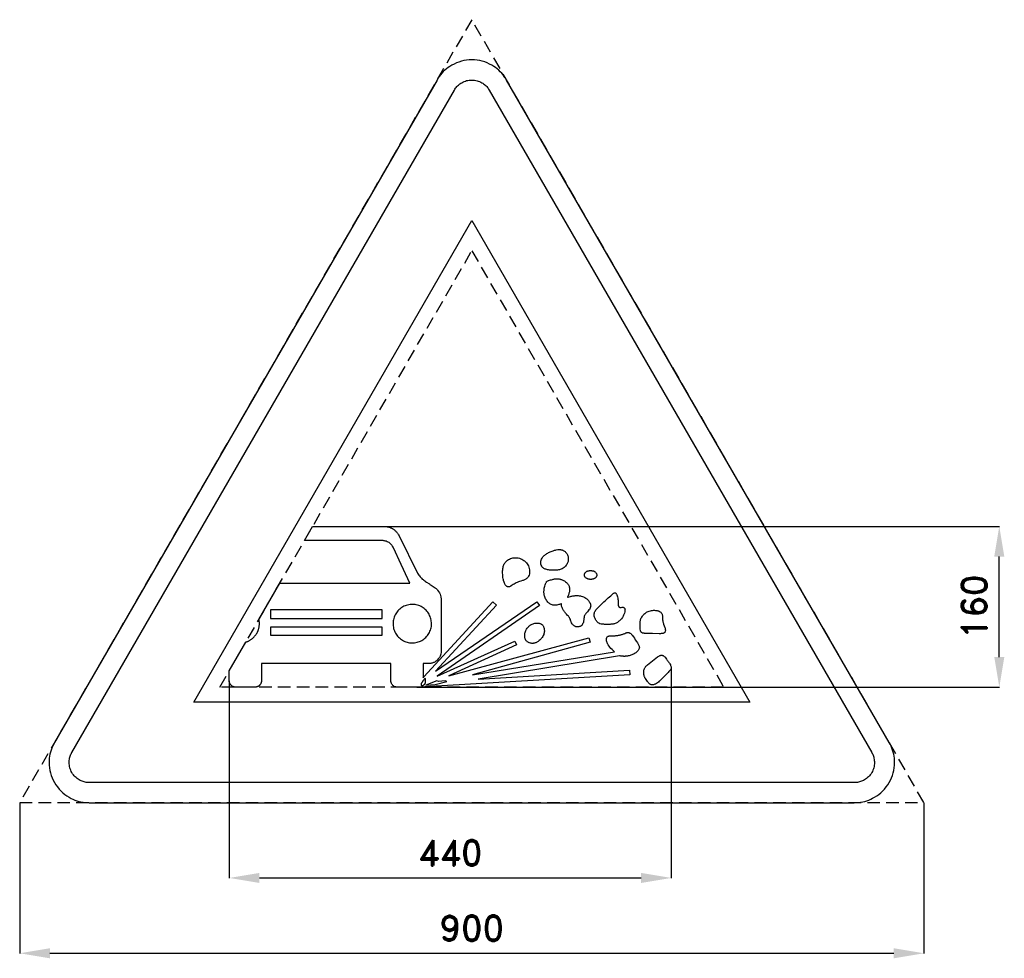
# Model space of a CAD drawing. Header units: millimetres. Extents: x -29 to 951, y -155 to 779.
import ezdxf

# ---------------------------------------------------------------- set-up
doc = ezdxf.new("R2010")
doc.units = ezdxf.units.MM
doc.header["$LTSCALE"] = 5
doc.linetypes.add('ČÁRKOVANÁX2', pattern=[1.5, 1, -0.5])
doc.layers.add('Kóty', color=2, linetype='Continuous')
doc.layers.add('Značka', color=7, linetype='Continuous')
doc.styles.get("Standard").update_dxf_attribs({"font": 'romand.shx', "height": 25})
doc.dimstyles.get("Standard").update_dxf_attribs({"dimtxt": 25, "dimasz": 30, "dimexe": 0.18, "dimexo": 0.0625, "dimgap": 12.5, "dimtad": 1, "dimdec": 0, "dimzin": 0, "dimdsep": 46, "dimtxsty": 'Standard', "dimcen": 0.09, "dimadec": 0, "dimazin": 0, "dimtfac": 1, "dimtdec": 0, "dimtofl": 0, "dimtmove": 0, "dimatfit": 3, "dimfxl": 1, "dimtolj": 1, "dimtzin": 0, "dimarcsym": 0})

# ---------------------------------------------------------------- blocks, each defined once
blk = doc.blocks.new('*D0')
at = {"layer": 'Defpoints', "color": 0, "transparency": 16777216}
for p in [(619.27, 134.4), (179.27, 121.44), (619.27, -74.94)]:
    blk.add_point(p, dxfattribs=at)
at = {"layer": 'Kóty', "color": 0, "lineweight": -2, "transparency": 16777216}
for p, q in [((619.27, 134.33), (619.27, -75.12)), ((179.27, 121.37), (179.27, -75.12)), ((209.27, -74.94), (589.27, -74.94))]:
    blk.add_line(p, q, dxfattribs=at)
at = {"layer": 'Kóty', "color": 0, "transparency": 16777216}
for points in [[(209.27, -69.94), (209.27, -79.94), (179.27, -74.94)], [(589.27, -69.94), (589.27, -79.94), (619.27, -74.94)]]:
    blk.add_solid(points, dxfattribs=at)
at = {"layer": 'Kóty', "color": 0, "transparency": 16777216, "insert": (399.27, -49.94), "char_height": 25, "attachment_point": 5}
blk.add_mtext('\\A1;440', dxfattribs=at)
blk = doc.blocks.new('*D1')
at = {"layer": 'Defpoints', "color": 0, "transparency": 16777216}
for p in [(-29.28, 0.06), (870.72, 0.06), (870.72, -149.94)]:
    blk.add_point(p, dxfattribs=at)
at = {"layer": 'Kóty', "color": 0, "lineweight": -2, "transparency": 16777216}
for p, q in [((-29.28, 0), (-29.28, -150.12)), ((870.72, 0), (870.72, -150.12)), ((0.72, -149.94), (840.72, -149.94))]:
    blk.add_line(p, q, dxfattribs=at)
at = {"layer": 'Kóty', "color": 0, "transparency": 16777216}
for points in [[(0.72, -144.94), (0.72, -154.94), (-29.28, -149.94)], [(840.72, -144.94), (840.72, -154.94), (870.72, -149.94)]]:
    blk.add_solid(points, dxfattribs=at)
at = {"layer": 'Kóty', "color": 0, "transparency": 16777216, "insert": (420.72, -124.94), "char_height": 25, "attachment_point": 5}
blk.add_mtext('\\A1;900', dxfattribs=at)
blk = doc.blocks.new('*D2')
at = {"layer": 'Defpoints', "color": 0, "transparency": 16777216}
for p in [(334.56, 275), (945.72, 275), (365.99, 115)]:
    blk.add_point(p, dxfattribs=at)
at = {"layer": 'Kóty', "color": 0, "lineweight": -2, "transparency": 16777216}
for p, q in [((334.62, 275), (945.9, 275)), ((945.72, 145), (945.72, 245)), ((366.05, 115), (945.9, 115))]:
    blk.add_line(p, q, dxfattribs=at)
at = {"layer": 'Kóty', "color": 0, "transparency": 16777216}
for points in [[(940.72, 245), (950.72, 245), (945.72, 275)], [(940.72, 145), (950.72, 145), (945.72, 115)]]:
    blk.add_solid(points, dxfattribs=at)
at = {"layer": 'Kóty', "color": 0, "transparency": 16777216, "insert": (920.72, 195), "char_height": 25, "attachment_point": 5, "rotation": 90}
blk.add_mtext('\\A1;160', dxfattribs=at)

msp = doc.modelspace()

# ---------------------------------------------------------------- linework, layer by layer
at = {"layer": 'Značka', "color": 6, "linetype": 'ČÁRKOVANÁX2', "ltscale": 2.5}
for points in [[(870.72, 0.06), (420.72, 779.48), (-29.28, 0.06)], [(169.9, 115), (420.72, 549.42), (671.53, 115)]]:
    msp.add_lwpolyline(points, close=True, dxfattribs=at)
at = {"layer": 'Značka', "color": 5}
for points in [[(836.08, 60), (455.36, 719.42), (454.24, 721.19, 0.010748), (453.08, 722.93, 0.055773), (447.54, 729.17, 0.055979), (440.72, 734.06, 0.069561), (431.09, 738.14, 0.069791), (420.72, 739.42, 0.069502), (410.36, 738.12, 0.067732), (400.72, 734.06, 0.055944), (393.86, 729.2, 0.061133), (388.36, 722.93, 0.012257), (387.19, 721.2), (386.08, 719.42), (5.36, 60, 0.003576), (4.38, 58.15, 0.010722), (3.46, 56.27, 0.055711), (0.83, 48.35, 0.055985), (0, 40, 0.069591), (1.29, 29.62, 0.069767), (5.36, 20, 0.069481), (11.67, 11.68, 0.067775), (20, 5.36, 0.055964), (27.65, 1.85, 0.061097), (35.82, 0.22, 0.01224), (37.91, 0.07, 0.004081), (40, 0), (801.43, 0, 0.003581), (803.53, 0.08, 0.010743), (805.62, 0.22, 0.055797), (813.79, 1.9, 0.055991), (821.43, 5.36, 0.069582), (829.78, 11.66, 0.069787), (836.08, 20, 0.069497), (840.13, 29.62, 0.067792), (841.43, 40, 0.055928), (840.65, 48.37, 0.060939), (837.98, 56.27), (837.06, 58.15), (836.08, 60)], [(195.84, 159.92, 0.001415), (196.41, 160.12, 0.004189), (196.97, 160.32, 0.007679), (197.64, 160.59, 0.009653), (198.31, 160.87, 0.017822), (199.34, 161.37, 0.020015), (200.32, 161.95, 0.020463), (201.37, 162.68, 0.014431), (202.36, 163.47, 0.010608), (203.12, 164.13, 0.013636), (203.85, 164.83, 0.015349), (204.56, 165.6, 0.014743), (205.23, 166.4, 0.013779), (205.83, 167.21, 0.013331), (206.39, 168.06, 0.012331), (206.86, 168.84, 0.013469), (207.28, 169.64, 0.012678), (207.65, 170.42, 0.011466), (207.98, 171.21, 0.01091), (208.28, 172.02, 0.010984), (208.54, 172.84, 0.012823), (208.79, 173.76, 0.01419), (208.98, 174.69, 0.01676), (209.16, 175.8, 0.014953), (209.26, 176.92, 0.017578), (209.3, 178.23, 0.020006), (209.25, 179.54, 0.012863), (209.16, 180.44, 0.009665), (209.03, 181.32), (208.93, 181.87), (208.83, 182.42), (229.69, 218.56), (359.04, 218.56), (348.42, 241.4), (344.72, 249.4), (342.42, 254.4), (341.84, 255.34, 0.020187), (341.22, 256.25, 0.045996), (339.91, 257.68, 0.045794), (338.37, 258.85, 0.045733), (336.49, 259.83, 0.035071), (334.47, 260.5, 0.02097), (333.1, 260.81, 0.023236), (331.72, 261, 0.01581), (330.51, 261.07, 0.00525), (329.3, 261.1), (254.25, 261.1), (262.28, 275), (334.56, 275), (334.65, 274.99), (334.74, 274.98, -0.013459), (335.82, 274.82, -0.008989), (336.9, 274.62, -0.013679), (338.16, 274.33, -0.025258), (339.39, 273.95, -0.022586), (340.36, 273.55, -0.01738), (341.3, 273.08, -0.017212), (342.27, 272.51, -0.019993), (343.19, 271.88, -0.02321), (344.23, 271.03, -0.018714), (345.19, 270.1, -0.021948), (346.23, 268.95, -0.027842), (347.14, 267.7, -0.017566), (347.75, 266.7), (348.32, 265.67), (366.79, 228.41, 0.009055), (367.95, 226.56, 0.027623), (369.24, 224.82, 0.052484), (372.2, 222.02, 0.018894), (375.58, 219.64), (377.92, 218.1, 0.00557), (380.28, 216.6, -0.005743), (382.3, 215.34, -0.02874), (384.22, 213.94, -0.01663), (385.2, 213.08), (386.15, 212.18), (386.66, 211.58), (387.62, 210.27), (388.46, 208.85), (389.1, 207.51), (389.57, 206.24), (389.91, 204.92), (390.29, 202.63), (390.29, 151.1), (390.13, 149.68), (389.81, 147.85), (389.23, 146.02), (388.85, 145.21), (388.4, 144.43), (387.92, 143.72), (387.38, 143.05), (386.18, 141.84, -0.03005), (384.89, 140.73, -0.032274), (383.75, 139.98, -0.033309), (382.51, 139.39, -0.031985), (381.17, 138.94, -0.025588), (379.79, 138.65, -0.012574), (378.75, 138.5, -0.004201), (377.71, 138.39), (372.27, 138.39), (372.27, 124.33), (373.1, 125.34), (441.74, 199.99), (445.43, 196.67), (384.71, 131.02), (485.55, 199.93), (488.22, 196.23), (386.31, 125.99), (463.42, 160.65), (465.33, 157.07), (398.01, 126.37), (537.12, 164.07), (538.39, 159.72), (421.3, 127.28), (562.78, 150.32), (561.51, 151.37), (560.28, 152.48), (559.22, 153.57), (558.22, 154.73), (557.28, 155.97), (556.45, 157.26), (555.88, 158.3), (555.59, 158.92), (555.31, 159.54), (555.04, 160.26), (554.82, 161), (554.68, 161.84), (554.67, 162.69), (554.73, 163.17), (554.84, 163.64), (555.01, 164.09), (555.25, 164.51), (555.59, 164.94), (556, 165.3, -0.042937), (556.46, 165.6, -0.036647), (556.96, 165.82), (557.34, 165.94, -0.022867), (557.74, 166.02, -0.01813), (558.14, 166.07, -0.010199), (558.54, 166.11, -0.006505), (558.97, 166.13, -0.006119), (559.4, 166.14, -0.004955), (559.92, 166.14), (560.43, 166.13, 0.0038), (561.21, 166.13, 0.007642), (561.98, 166.14, 0.00974), (562.77, 166.18, 0.0096), (563.56, 166.25, 0.007746), (564.35, 166.35), (565.14, 166.46), (565.95, 166.59), (566.76, 166.73), (567.57, 166.89), (568.38, 167.06), (569.02, 167.21), (569.67, 167.37), (570.3, 167.55), (570.93, 167.75), (571.61, 167.98), (572.28, 168.23), (573.17, 168.58), (574.05, 168.92), (574.57, 169.11), (575.09, 169.26, -0.030626), (575.67, 169.37, -0.039227), (576.27, 169.41, -0.05248), (577.02, 169.32, -0.048203), (577.74, 169.08, -0.042485), (578.42, 168.72), (579.05, 168.27), (579.43, 167.94), (579.78, 167.59), (580.11, 167.21), (580.42, 166.82), (581.52, 165.16), (582.48, 163.69), (583.45, 162.23), (584.6, 160.52), (585.63, 158.97), (586.74, 157.24), (587.37, 155.67), (587.45, 155.23), (587.5, 154.78), (587.49, 154.37), (587.42, 153.97), (587.24, 153.39), (586.98, 152.83), (586.48, 152), (586.15, 151.55), (585.82, 151.11), (585.42, 150.65), (585, 150.21), (584.5, 149.75), (583.98, 149.31), (583.22, 148.75), (582.42, 148.25), (581.59, 147.8), (580.73, 147.41), (579.94, 147.08), (579.14, 146.79), (578.32, 146.53), (577.5, 146.31, -0.00985), (576.63, 146.11, -0.011961), (575.75, 145.95, -0.012044), (574.87, 145.82, -0.010191), (573.99, 145.74, -0.00832), (573.27, 145.69, -0.010031), (572.55, 145.68, -0.010104), (571.83, 145.69, -0.008451), (571.12, 145.72, -0.009453), (570.36, 145.78, -0.012288), (569.61, 145.88), (568.93, 145.99), (568.27, 146.14), (567.94, 146.22), (567.61, 146.31), (426.96, 122.87), (577.64, 132.07), (578.02, 127.22), (368.39, 115.13), (365.99, 115), (346.45, 115), (346.14, 115.04), (345.67, 115.11), (344.97, 115.24), (344.18, 115.48), (343.51, 115.78), (342.92, 116.16), (342.26, 116.69), (341.66, 117.32), (341.15, 118.02), (340.8, 118.64), (340.47, 119.48), (340.26, 120.54), (340.16, 121.44), (340.16, 138.39), (211.39, 138.39), (211.39, 121.44), (211.32, 120.85), (211.24, 120.26, -0.023226), (211.09, 119.56, -0.034457), (210.86, 118.88, -0.032822), (210.58, 118.31, -0.026937), (210.23, 117.77, -0.026295), (209.81, 117.23, -0.027006), (209.33, 116.74, -0.023988), (208.87, 116.34, -0.023266), (208.37, 115.99, -0.026711), (207.81, 115.67, -0.032576), (207.22, 115.42, -0.025802), (206.72, 115.26, -0.018406), (206.2, 115.15, -0.01167), (205.65, 115.07, -0.003896), (205.1, 115), (185.56, 115), (185.16, 115.02, -0.011695), (184.76, 115.06, -0.013273), (184.44, 115.11, -0.014837), (184.12, 115.17, -0.018346), (183.74, 115.27, -0.016094), (183.36, 115.4, -0.023128), (182.84, 115.62, -0.027965), (182.35, 115.89, -0.02221), (181.9, 116.2), (181.47, 116.53), (181.16, 116.82), (180.87, 117.11, -0.021348), (180.57, 117.47, -0.019505), (180.3, 117.85, -0.020658), (180.05, 118.28, -0.022136), (179.83, 118.72), (179.72, 118.96), (179.63, 119.21, -0.025337), (179.44, 119.84, -0.032892), (179.33, 120.49, -0.019994), (179.29, 120.96), (179.27, 121.44), (179.27, 131.23), (195.84, 159.92)], [(508.42, 251.97, -0.010893), (509.48, 251.83, -0.033178), (510.52, 251.6, -0.033059), (511.37, 251.28, -0.024303), (512.17, 250.86, -0.039349), (513.52, 249.95, -0.045766), (514.69, 248.83, -0.055086), (515.7, 247.43, -0.066861), (516.35, 245.84), (516.54, 244.97), (516.64, 244.08, -0.023985), (516.72, 242.44, -0.03835), (516.59, 240.81, -0.038698), (516.28, 239.42, -0.038052), (515.77, 238.09, -0.050541), (514.75, 236.37, -0.044773), (513.42, 234.86, -0.0496), (511.66, 233.44, -0.056529), (509.67, 232.43, -0.041543), (507.92, 231.91, -0.025491), (506.12, 231.63, -0.015621), (504.19, 231.47, -0.008825), (502.26, 231.4, -0.025336), (498.77, 231.47, -0.054061), (495.27, 232.11, -0.070486), (492.41, 233.29, -0.123099), (490.28, 235.36, -0.093744), (489.47, 237.31, -0.072846), (489.33, 239.46, -0.065716), (489.72, 241.55, -0.061105), (490.61, 243.45, -0.066962), (492.37, 245.63, -0.04322), (494.58, 247.39, -0.041591), (497.96, 249.33, -0.030756), (501.59, 250.76, -0.031098), (504.7, 251.63, -0.05376), (507.89, 251.97), (508.15, 251.97), (508.42, 251.97)], [(452.89, 219.4), (452.41, 221.03, -0.014822), (451.99, 222.68, -0.029521), (451.54, 225.64, -0.018904), (451.38, 228.64, -0.016305), (451.38, 230.85, -0.028702), (451.59, 233.05, -0.034064), (452.01, 235.03, -0.039912), (452.71, 236.91, -0.035877), (453.49, 238.36, -0.037424), (454.47, 239.69, -0.054083), (456.21, 241.33, -0.053563), (458.25, 242.58, -0.050722), (460.46, 243.41, -0.044905), (462.8, 243.8, -0.048592), (465.54, 243.8, -0.048237), (468.22, 243.27, -0.043102), (470.48, 242.43, -0.044594), (472.56, 241.21, -0.034452), (473.91, 240.14, -0.0384), (475.09, 238.88, -0.052422), (476.46, 236.78, -0.04055), (477.43, 234.46, -0.045147), (478.09, 231.84, -0.057633), (478.2, 229.12, -0.067541), (477.73, 226.54, -0.097202), (476.49, 224.3, -0.066219), (475.23, 223.1, -0.043711), (473.73, 222.19, -0.037694), (471.03, 221.09, 0.004542), (468.27, 220.18, 0.020887), (465.98, 219.28, 0.018926), (463.75, 218.2, 0.015315), (461.8, 217.09, 0.013715), (459.93, 215.89), (459.36, 215.51, -0.027065), (458.75, 215.16, -0.067254), (457.74, 214.8, -0.11234), (456.7, 214.8, -0.048658), (456.29, 214.93, -0.032309), (455.9, 215.12, -0.038901), (455.31, 215.51, -0.034194), (454.79, 215.99, -0.048284), (454.05, 216.9, -0.040234), (453.47, 217.92), (453.16, 218.65), (452.89, 219.4)], [(539.24, 231.05, -0.009627), (540.27, 230.95, -0.029103), (541.29, 230.77, -0.034086), (542.12, 230.51, -0.037815), (542.91, 230.13, -0.031463), (543.44, 229.79, -0.036754), (543.92, 229.37), (544.31, 228.92), (544.63, 228.42), (544.78, 228.08), (544.9, 227.72), (545, 227.31), (545.05, 226.88), (545.05, 226.64), (545.05, 226.4), (545.03, 226.16), (544.99, 225.93), (544.88, 225.46), (544.7, 225.01, -0.048593), (544.37, 224.43, -0.044702), (543.93, 223.93, -0.047208), (543.33, 223.43, -0.039038), (542.64, 223.04, -0.032936), (541.91, 222.74, -0.027238), (541.15, 222.53, -0.027377), (540.23, 222.37, -0.024357), (539.29, 222.31, -0.007542), (538.98, 222.3), (538.66, 222.31), (538.35, 222.32), (538.05, 222.34, -0.019494), (537.33, 222.43, -0.02239), (536.62, 222.58, -0.031708), (535.78, 222.84, -0.038689), (535, 223.21, -0.032582), (534.46, 223.55, -0.036912), (533.98, 223.96), (533.59, 224.4), (533.27, 224.91), (533.11, 225.24), (532.99, 225.6), (532.88, 226.13), (532.84, 226.68, -0.049721), (532.91, 227.45, -0.056118), (533.13, 228.18, -0.049206), (533.45, 228.77, -0.044976), (533.86, 229.29, -0.04263), (534.38, 229.76, -0.036475), (534.97, 230.15, -0.038187), (535.75, 230.52, -0.031501), (536.58, 230.78, -0.015786), (537.04, 230.88, -0.01617), (537.51, 230.96, -0.014359), (538.06, 231.01), (538.61, 231.05), (539.24, 231.05)], [(530.42, 176.97), (530.07, 176.54), (529.69, 176.14, -0.068948), (528.88, 175.61, -0.040957), (527.95, 175.27, -0.043469), (526.67, 174.99, -0.051119), (525.36, 174.96, -0.03521), (524.63, 175.05, -0.0463), (523.92, 175.26, -0.042748), (523.26, 175.59), (522.64, 176.01, -0.025534), (521.77, 176.7, -0.040782), (521, 177.49), (520.49, 178.18), (520.07, 178.93), (519.67, 179.88), (519.34, 180.86), (519.08, 181.67), (518.81, 182.48), (518.36, 183.51, 0.032857), (517.79, 184.47, 0.031464), (516.99, 185.51), (516.11, 186.49), (515.07, 187.61), (514.06, 188.76, -0.033507), (512.1, 191.33, -0.056622), (510.64, 194.2, -0.036323), (510.13, 195.75, -0.040518), (509.87, 197.37), (509.85, 197.67), (509.83, 197.97), (509.34, 197.8), (508.84, 197.64), (508.04, 197.39), (507.24, 197.17, -0.026808), (505.24, 196.73, -0.044909), (503.2, 196.59, -0.048526), (501.44, 196.75, -0.05576), (499.76, 197.27, -0.048305), (498.4, 198, -0.039037), (497.17, 198.96, -0.043636), (495.75, 200.47, -0.037112), (494.59, 202.19, -0.033541), (493.69, 203.97, -0.035171), (493.04, 205.86, -0.027554), (492.71, 207.33, -0.028325), (492.55, 208.83, -0.028709), (492.54, 210.53, -0.021346), (492.71, 212.22, -0.023668), (493.13, 214.55, -0.021521), (493.77, 216.83), (494.06, 217.7), (494.38, 218.57), (494.71, 219.29, -0.048797), (495.13, 219.95), (495.2, 220.03), (495.27, 220.12), (495.36, 220.18), (495.46, 220.24, -0.026973), (496.29, 220.69, -0.016448), (497.16, 221.06, -0.021622), (499.08, 221.73, -0.015471), (501.06, 222.26, -0.012826), (502.47, 222.58, -0.021006), (503.9, 222.79, -0.027729), (505.48, 222.88, -0.028568), (507.06, 222.8, -0.024917), (508.26, 222.62, -0.030563), (509.43, 222.31), (510.08, 222.08), (510.71, 221.82, -0.034013), (512.94, 220.69, -0.056969), (514.93, 219.17, -0.079172), (516.82, 216.82, -0.086533), (517.85, 214, -0.075853), (518, 211.22, -0.051149), (517.45, 208.47, -0.024915), (516.88, 206.8, -0.022336), (516.16, 205.2), (515.99, 204.86), (515.82, 204.53), (516.66, 204.73), (517.49, 204.94), (518.89, 205.29, -0.008333), (520.29, 205.62, -0.017217), (522.01, 205.95, -0.020938), (523.75, 206.14, -0.018818), (525.21, 206.19, -0.018664), (526.66, 206.14, -0.021072), (528.18, 205.97, -0.023844), (529.69, 205.67, -0.042744), (531.99, 204.91, -0.051342), (534.1, 203.73, -0.028449), (535.13, 202.96, -0.02532), (536.07, 202.08, -0.025566), (536.91, 201.13, -0.030416), (537.63, 200.11), (538.11, 199.26), (538.51, 198.36, -0.036216), (538.87, 197.23, -0.057911), (539.02, 196.06, -0.108588), (538.57, 193.85, -0.066946), (537.35, 191.85, -0.030244), (535.72, 190.01, 0.033003), (534.12, 188.18, 0.030041), (533.52, 187.3, 0.03644), (533.03, 186.35, 0.057163), (532.49, 184.45, 0.01833), (532.24, 182.46), (532, 180.59, -0.061133), (531.47, 178.82, -0.034831), (530.99, 177.88), (530.42, 176.97)], [(561.56, 208.27), (562.04, 208.64, -0.06997), (562.58, 208.91, -0.078187), (563.1, 209, -0.099286), (563.62, 208.9, -0.112221), (564.13, 208.54, -0.051145), (564.52, 208.02, -0.043361), (565.04, 206.99), (565.42, 205.92), (565.76, 204.76), (566.03, 203.58), (566.2, 202.64), (566.31, 201.69), (566.37, 200.91), (566.38, 200.12), (566.35, 199.36), (566.31, 198.6), (566.3, 197.97), (566.32, 197.34), (566.4, 196.56, 0.054555), (566.61, 195.8, 0.060009), (566.9, 195.24, 0.083008), (567.32, 194.79, 0.080325), (567.85, 194.5, 0.058115), (568.45, 194.36, 0.060041), (569.45, 194.35), (570.48, 194.48, -0.046171), (571.3, 194.51, -0.106134), (572.06, 194.3, -0.124612), (572.74, 193.71, -0.102873), (573.12, 192.87, -0.066214), (573.19, 192.2), (573.14, 191.53), (573.04, 190.76), (572.91, 190), (572.6, 188.59, -0.033355), (572.13, 187.24, -0.034774), (571.42, 185.81), (570.55, 184.46), (569.57, 183.09, -0.027459), (568.48, 181.83, -0.033997), (567.14, 180.59, -0.030718), (565.64, 179.53, -0.029208), (564.27, 178.76, -0.037839), (562.81, 178.18, -0.033957), (561.35, 177.83, -0.021542), (559.87, 177.63, -0.01257), (558.26, 177.52, -0.003894), (556.65, 177.46, -0.002368), (555.77, 177.43, -0.007649), (554.89, 177.42, -0.012433), (553.5, 177.47, -0.003994), (552.1, 177.56, -0.028664), (549.51, 177.84, -0.095917), (547.16, 178.71, -0.068767), (545.86, 179.7, -0.039722), (544.77, 180.98, -0.032446), (543.82, 182.44, -0.037021), (543.08, 184.02, -0.04425), (542.59, 185.63, -0.061185), (542.45, 187.3, -0.061416), (542.67, 188.86, -0.056732), (543.24, 190.33, -0.051106), (544.25, 191.86, -0.019519), (545.47, 193.25, -0.015178), (550.87, 198.71, -0.01005), (556.52, 203.87), (559.03, 206.08), (561.56, 208.27)], [(380.61, 178.2, 0.009636), (380.41, 180.58, 0.02923), (380.03, 182.92, 0.038481), (379.27, 185.3, 0.034239), (378.17, 187.56, 0.033125), (376.81, 189.67, 0.034354), (375.18, 191.57, 0.034678), (373.33, 193.25, 0.034407), (371.25, 194.66, 0.034368), (369.03, 195.81, 0.034416), (366.66, 196.64, 0.034423), (364.21, 197.17, 0.034417), (361.71, 197.35, 0.034415), (359.21, 197.23, 0.034419), (356.75, 196.77, 0.034418), (354.36, 196, 0.034415), (352.1, 194.91, 0.034413), (350, 193.56, 0.03443), (348.1, 191.92, 0.034428), (346.41, 190.07, 0.034422), (345, 188, 0.034427), (343.86, 185.77, 0.034427), (343.03, 183.4, 0.034429), (342.5, 180.95, 0.034412), (342.31, 178.45, 0.034414), (342.43, 175.95, 0.034422), (342.9, 173.49, 0.034407), (343.66, 171.1, 0.034413), (344.75, 168.84, 0.034414), (346.11, 166.74, 0.034426), (347.74, 164.84, 0.034419), (349.6, 163.16, 0.034417), (351.67, 161.74, 0.034411), (353.9, 160.6, 0.034415), (356.26, 159.77, 0.03442), (358.71, 159.24, 0.034411), (361.21, 159.05, 0.03442), (363.71, 159.17, 0.034425), (366.18, 159.64, 0.034418), (368.56, 160.41, 0.034427), (370.82, 161.49, 0.034415), (372.93, 162.85, 0.034385), (374.83, 164.48, 0.034406), (376.51, 166.34, 0.034569), (377.92, 168.41, 0.034405), (379.06, 170.64, 0.033698), (379.9, 173, 0.034474), (380.43, 175.46, 0.037309), (380.61, 177.95), (380.61, 178.08), (380.61, 178.2)], [(588.22, 174.49), (588.17, 176.33), (588.18, 178.17), (588.28, 179.82, -0.032064), (588.55, 181.45, -0.038152), (589.05, 183.09, -0.035417), (589.79, 184.64), (590.46, 185.73, -0.030788), (591.25, 186.72, -0.026307), (592.05, 187.54), (592.93, 188.28, -0.022166), (594.08, 189.12, -0.024019), (595.31, 189.84, -0.040267), (597.35, 190.75, -0.044287), (599.52, 191.29, -0.039011), (601.59, 191.5, -0.029952), (603.67, 191.41, -0.024585), (605.05, 191.23, -0.038642), (606.4, 190.87, -0.063697), (608.03, 190.1, -0.086203), (609.33, 188.89, -0.067001), (610.03, 187.77, -0.055315), (610.43, 186.5), (610.58, 185.36), (610.6, 184.21), (610.59, 183.52), (610.57, 182.82), (610.59, 181.86), (610.69, 180.9, 0.03908), (611.09, 179.22), (611.67, 177.58), (612.26, 176.05), (612.81, 174.52), (613.06, 173.68), (613.26, 172.83), (613.39, 171.8, -0.062798), (613.31, 170.77), (613.17, 170.27), (612.95, 169.82, -0.086783), (612.39, 169.2, -0.063495), (611.66, 168.76, -0.071216), (610.37, 168.38, -0.025318), (609.02, 168.26, -0.00156), (608.11, 168.21, -0.000525), (607.21, 168.16), (600.53, 168.35), (593.86, 168.52, -0.006133), (592.76, 168.56, -0.018299), (591.65, 168.66, -0.031413), (590.87, 168.79, -0.0627), (590.14, 169.07, -0.078796), (589.44, 169.59, -0.072485), (588.92, 170.29, -0.077294), (588.52, 171.41), (588.35, 172.6), (588.26, 173.5), (588.22, 174.4), (588.22, 174.45), (588.22, 174.49)], [(476.65, 159.73), (476.47, 159.83), (476.29, 159.94), (475.79, 160.3), (475.33, 160.72), (474.87, 161.24), (474.48, 161.82, -0.04346), (473.95, 162.88, -0.038171), (473.6, 164.01, -0.041717), (473.37, 165.45, -0.036394), (473.36, 166.92, -0.040036), (473.6, 168.69, -0.036784), (474.11, 170.41, -0.046449), (475.13, 172.59, -0.045813), (476.53, 174.54, -0.027999), (477.49, 175.58, -0.03006), (478.56, 176.49, -0.020363), (479.32, 177.02, -0.020375), (480.11, 177.49, -0.03795), (481.65, 178.18, -0.04), (483.29, 178.62, -0.037023), (484.8, 178.82, -0.036997), (486.32, 178.8, -0.034846), (487.64, 178.61, -0.039774), (488.91, 178.22, -0.034147), (489.73, 177.85, -0.047194), (490.47, 177.36), (490.94, 176.93), (491.36, 176.43), (491.7, 175.92), (491.98, 175.39, -0.033127), (492.4, 174.39), (492.69, 173.34, -0.035124), (492.89, 171.99, -0.032991), (492.91, 170.62, -0.039675), (492.72, 168.96, -0.04134), (492.26, 167.34, -0.052151), (491.27, 165.29, -0.041682), (489.91, 163.45, -0.030412), (488.61, 162.08, -0.029056), (487.15, 160.88, -0.022069), (486.09, 160.15, -0.027758), (484.96, 159.53, -0.035986), (483.65, 159.01, -0.041799), (482.27, 158.69, -0.040967), (480.97, 158.58, -0.039925), (479.66, 158.69, -0.040999), (478.3, 159.01, -0.039641), (477.01, 159.54), (476.83, 159.64), (476.65, 159.73)], [(596.3, 119.72), (595.89, 120.23), (595.48, 120.75), (594.8, 121.67), (594.16, 122.61), (593.59, 123.48), (593.07, 124.38), (592.82, 124.9), (592.6, 125.43), (592.41, 125.97), (592.25, 126.53), (592, 127.51), (591.85, 128.51), (591.82, 129.31), (591.85, 130.12), (591.89, 130.69), (591.95, 131.26, -0.04197), (592.28, 132.74, -0.055822), (592.88, 134.14, -0.046333), (593.62, 135.25, -0.026765), (594.52, 136.24), (595.1, 136.81), (595.7, 137.37), (605.6, 145.09), (605.94, 145.34), (606.29, 145.59), (606.87, 145.98), (607.48, 146.32, -0.031856), (608.06, 146.56, -0.032263), (608.67, 146.73, -0.049898), (609.52, 146.83, -0.065569), (610.36, 146.73, -0.036253), (610.78, 146.61), (611.18, 146.43, -0.044654), (611.79, 146.03), (612.32, 145.55), (612.7, 145.15), (613.04, 144.73), (613.74, 143.83), (614.41, 142.91), (614.91, 142.2), (615.43, 141.49), (615.92, 140.85), (616.41, 140.2), (616.91, 139.52), (617.39, 138.82), (617.88, 138.06), (618.32, 137.27), (618.63, 136.64), (618.9, 135.98), (619.16, 135.2), (619.27, 134.4), (619.24, 133.9), (619.12, 133.43), (618.96, 133.06), (618.74, 132.71), (618.1, 131.89), (617.4, 131.1), (616.82, 130.43), (616.25, 129.75, -0.01854), (613.96, 127.31), (611.59, 124.95), (609.5, 122.86, -0.015551), (607.36, 120.83, -0.026123), (605.53, 119.35, -0.041933), (603.52, 118.13, -0.036192), (602.32, 117.61, -0.054954), (601.06, 117.32, -0.051129), (600.07, 117.29, -0.060442), (599.11, 117.48, -0.038703), (598.54, 117.71), (598.01, 118.01, -0.038964), (597.36, 118.51), (596.8, 119.09), (596.54, 119.4), (596.3, 119.72)]]:
    msp.add_lwpolyline(points, format="xyb", dxfattribs=at)
at = {"layer": 'Značka', "color": 1}
msp.add_lwpolyline([(801.43, 20), (40, 20, -0.003586), (38.95, 20.04, -0.010756), (37.91, 20.11, -0.05582), (33.82, 20.95, -0.05597), (30, 22.68, -0.06955), (25.83, 25.83, -0.069786), (22.68, 30, -0.069503), (20.65, 34.81, -0.067814), (20, 40, -0.055933), (20.39, 44.19, -0.060881), (21.73, 48.13, -0.012187), (22.19, 49.07, -0.00406), (22.68, 50), (403.4, 709.42), (403.95, 710.31), (404.54, 711.18, -0.055851), (407.31, 714.3, -0.05603), (410.72, 716.74, -0.069574), (415.53, 718.78, -0.069723), (420.72, 719.42, -0.069439), (425.9, 718.77, -0.067755), (430.72, 716.74, -0.055971), (434.15, 714.31, -0.061159), (436.9, 711.18), (437.48, 710.31), (438.04, 709.42), (818.76, 50), (819.24, 49.07), (819.71, 48.13, -0.055637), (821.02, 44.18, -0.055928), (821.43, 40, -0.069571), (820.79, 34.81, -0.069825), (818.76, 30, -0.069532), (815.6, 25.84, -0.067733), (811.43, 22.68, -0.055923), (807.61, 20.93, -0.061121), (803.53, 20.11, -0.012253), (802.48, 20.04, -0.004086), (801.43, 20)], format="xyb", dxfattribs=at)
msp.add_lwpolyline([(143.92, 100), (420.72, 579.42), (697.51, 100), (143.92, 100)], dxfattribs=at)
at = {"layer": 'Značka', "color": 5}
for points in [[(275.78, 183.3), (331.33, 183.3), (331.33, 191.95), (220.22, 191.95), (220.22, 183.3), (275.78, 183.3)], [(275.78, 166.69), (331.33, 166.69), (331.33, 174.82), (220.22, 174.82), (220.22, 166.69), (275.78, 166.69)], [(372.2, 116.76), (372.39, 116.86), (372.73, 117.06), (373.01, 117.27), (373.2, 117.42), (373.39, 117.6), (373.6, 117.82), (373.72, 117.95), (373.87, 118.14), (374.13, 118.52), (374.35, 118.92), (374.53, 119.37), (374.61, 119.72), (374.64, 120.03), (374.62, 120.32), (374.56, 120.68), (374.52, 120.97), (374.5, 121.22), (374.5, 121.41), (374.51, 121.65), (374.56, 121.99), (374.61, 122.23), (374.63, 122.34), (374.66, 122.48), (374.7, 122.88), (374.7, 123.01), (374.68, 123.17), (374.65, 123.31), (374.6, 123.43), (374.44, 123.58), (374.24, 123.63), (374.04, 123.6), (373.83, 123.48), (373.68, 123.32), (373.54, 123.13), (373.14, 122.62), (372.88, 122.27), (372.7, 122.03), (372.49, 121.74), (372.31, 121.5), (372.13, 121.26), (371.99, 121.06), (371.82, 120.82), (371.63, 120.55), (371.48, 120.33), (371.33, 120.11), (371.14, 119.81), (370.93, 119.45), (370.77, 119.16), (370.61, 118.87), (370.46, 118.59), (370.35, 118.33), (370.25, 118.02), (370.21, 117.75), (370.21, 117.46), (370.26, 117.2), (370.36, 116.99), (370.54, 116.8), (370.69, 116.71), (370.98, 116.61), (371.31, 116.58), (371.51, 116.59), (371.91, 116.67), (372.2, 116.76)], [(375.11, 117.05), (384.26, 117.56), (395.83, 120.76), (394.17, 121.4), (387.44, 120.76), (385.79, 121.27), (375.11, 117.05)]]:
    msp.add_lwpolyline(points, dxfattribs=at)

# ---------------------------------------------------------------- dimensions: what is measured, and where the dimension line sits
at = {"layer": 'Kóty'}
dim = msp.add_linear_dim(base=(945.72, 275), p1=(365.99, 115), p2=(334.56, 275), angle=90, dimstyle='Standard', dxfattribs=at)
dim.commit()
dim.dimension.update_dxf_attribs({"geometry": '*D2', "text_midpoint": (920.72, 195)})
for base, p1, p2, picture, middle in [((619.27, -74.94), (179.27, 121.44), (619.27, 134.4), '*D0', (399.27, -49.94)), ((870.72, -149.94), (-29.28, 0.06), (870.72, 0.06), '*D1', (420.72, -124.94))]:
    dim = msp.add_linear_dim(base=base, p1=p1, p2=p2, dimstyle='Standard', dxfattribs=at)
    dim.commit()
    dim.dimension.update_dxf_attribs({"geometry": picture, "text_midpoint": middle})

doc.saveas('drawing.dxf')
